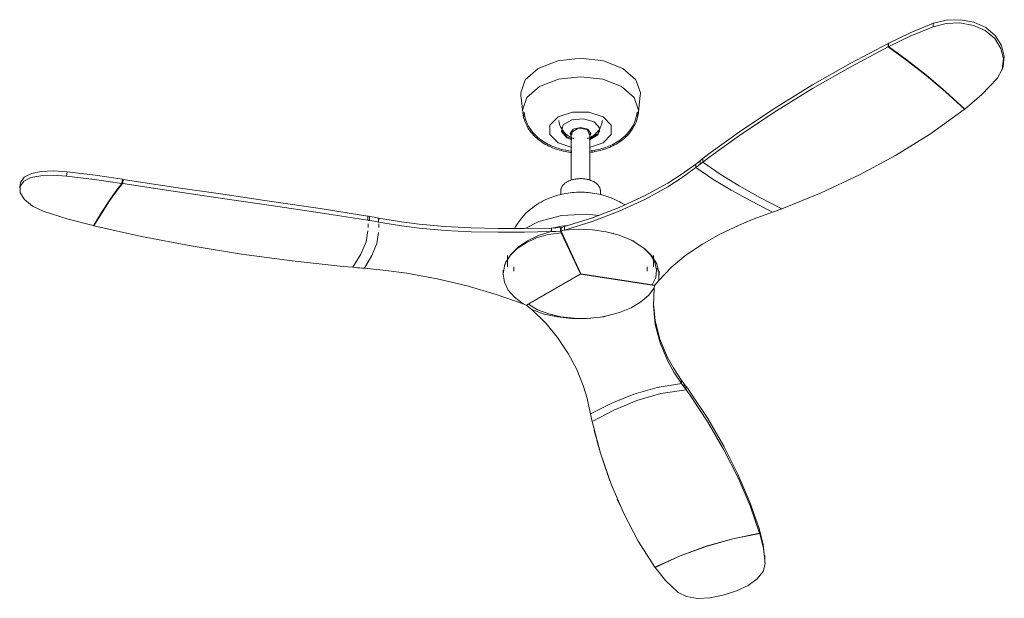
# Model space of a CAD drawing. Header units: millimetres. Extents: x 5694 to 11123, y -2941 to 7544.
# Tile 1 of 3: x 7696 to 8815, y -2941 to -2283. Entities that reach past the tile are written whole.
import ezdxf

# ---------------------------------------------------------------- set-up
doc = ezdxf.new("R2010")
doc.units = ezdxf.units.MM
doc.layers.add('E-LITE-EQPM', color=7, linetype='Continuous', lineweight=20)

# ---------------------------------------------------------------- blocks, each defined once
blk = doc.blocks.new('33446 - 33446 GOTLAND White ceiling fan-525501-00 Isometrico PDF')
at = {"layer": 'E-LITE-EQPM', "color": 251, "lineweight": 9, "true_color": 0x5b5b5b}
for p, q in [((2747.5, -2310.3), (2748.2, -2310.7)), ((2747.5, -2310.3), (2747.5, -2314.2)), ((2748.2, -2310.3), (2747.9, -2310.1)), ((2747.9, -2314), (2747.9, -2310.1)), ((2876.7, -2341), (2877.7, -2338.2)), ((2330.1, -2369), (2332.3, -2388.6)), ((2463.8, -2388.6), (2465.9, -2369)), ((2834.2, -2385.2), (2834.3, -2384.8)), ((2382.5, -2416.4), (2376.3, -2409.4)), ((2379.3, -2411.1), (2376.8, -2410.6)), ((2388.2, -2418.7), (2382.5, -2416.4)), ((2387.5, -2412.7), (2387.5, -2465.7)), ((2405.4, -2408.4), (2408.2, -2414.3)), ((2408.5, -2465.8), (2408.5, -2412.7)), ((2419.2, -2410.6), (2417.1, -2411)), ((2387.9, -2428.6), (2372.6, -2423.3)), ((2387.9, -2419.9), (2382.5, -2417.6)), ((2529, -2447.5), (2528.9, -2451.5)), ((2528.9, -2451.5), (2529, -2447.5)), ((1761.2, -2470.3), (1760.7, -2474.6)), ((1877.6, -2464.8), (1876.9, -2469.6)), ((1877.5, -2465.5), (1878, -2464.9)), ((1878.4, -2465), (1877.8, -2469.7)), ((2375.5, -2477.9), (2375.5, -2482.4)), ((2420.5, -2482.3), (2420.5, -2477.9)), ((1845.1, -2516.7), (1845, -2517.7)), ((2158.1, -2507.1), (2158, -2511.6)), ((2168.5, -2513.4), (2168.6, -2508.9)), ((2168.5, -2508.9), (2168.5, -2513.4)), ((2347.9, -2531.5), (2361.3, -2527.6)), ((2350.3, -2528.8), (2364.7, -2524.2)), ((2361.3, -2527.6), (2376.1, -2525.6)), ((2364.8, -2520.2), (2364.7, -2524.2)), ((2375.3, -2519.8), (2375.7, -2520.7)), ((2375.3, -2523.8), (2375.3, -2519.8)), ((2375.8, -2519.7), (2375.8, -2519.7)), ((2375.8, -2519.7), (2375.8, -2523.8)), ((2375.8, -2523.8), (2398.3, -2572.3)), ((2376.1, -2524.5), (2376.1, -2525.6)), ((2376.1, -2524.5), (2376.1, -2525.6)), ((2397.8, -2572.3), (2376.1, -2525.6)), ((2379.7, -2522.7), (2379.7, -2518.6)), ((2379.7, -2522.7), (2395.6, -2521.6)), ((2395.6, -2521.6), (2411.6, -2522.2)), ((2411.6, -2522.2), (2427.1, -2524.4)), ((2427.1, -2524.4), (2441.7, -2528.3)), ((2435, -2526.3), (2434.6, -2526.1)), ((2441.7, -2528.3), (2454.8, -2533.6)), ((2326.1, -2543.5), (2336.1, -2536.9)), ((2327, -2542), (2337.6, -2534.9)), ((2336.1, -2536.9), (2347.9, -2531.5)), ((2337.6, -2534.8), (2350.3, -2528.8)), ((2460.2, -2536.5), (2470.9, -2543.7)), ((2313, -2559.2), (2318.6, -2550.3)), ((2318.6, -2550.3), (2326.9, -2542.1)), ((2470.9, -2543.7), (2479, -2552)), ((2477.3, -2550.8), (2482.2, -2559.2)), ((2315, -2551.8), (2315, -2551.5)), ((2315, -2552.2), (2315, -2564.4)), ((2479.1, -2552), (2484.5, -2560.9)), ((2481, -2551.8), (2481, -2551.5)), ((2481, -2564.4), (2481, -2552.2)), ((2482.2, -2559.2), (2484.4, -2567.7)), ((2310, -2568.3), (2310, -2572.4)), ((2322.3, -2564.4), (2322.3, -2569.4)), ((2336.2, -2607.8), (2397.8, -2572.3)), ((2398, -2572.6), (2338.8, -2606.7)), ((2397.8, -2571.2), (2397.8, -2572.3)), ((2398, -2571.7), (2398, -2572.6)), ((2482, -2585.6), (2398, -2572.6)), ((2398.3, -2572.3), (2479.2, -2584.8)), ((2473.7, -2569.4), (2473.7, -2564.4)), ((2484.5, -2569.8), (2484.5, -2565.7)), ((2486.8, -2579.7), (2487.1, -2570.3)), ((2487.4, -2573.4), (2487.3, -2569.2)), ((2482, -2585.2), (2482, -2585.6)), ((2338.8, -2606.3), (2338.8, -2606.7)), ((2338.8, -2606.3), (2338.8, -2606.7)), ((2336.6, -2608), (2336.6, -2607.6)), ((2512.4, -2692.8), (2512.5, -2696.9)), ((2512.5, -2696.9), (2512.4, -2692.8)), ((2489.1, -2708.5), (2517.8, -2704)), ((2409.3, -2731.6), (2408.4, -2727.9)), ((2409.9, -2735.1), (2410.8, -2738.8)), ((2415.6, -2758.3), (2413.5, -2750.3)), ((2419.6, -2772.5), (2416.6, -2761.9)), ((2431.4, -2807.7), (2422.5, -2781.9)), ((2443.3, -2836.5), (2439.7, -2828.3)), ((2601.3, -2863), (2601.5, -2867.2)), ((2601.6, -2867.4), (2601.3, -2863.3)), ((2482.5, -2905.8), (2482.6, -2906.1))]:
    blk.add_line(p, q, dxfattribs=at)
for points in [[(2748.2, -2309.9, 0), (2772.6, -2298.2, 0), (2798.9, -2287.5, 0)], [(2798.8, -2291.4, 0), (2772.6, -2302.1, 0), (2748.2, -2313.8, 0)], [(2871.3, -2350.3, 0), (2877.1, -2339.8, 0), (2878.5, -2327.9, 0), (2875.7, -2316, 0), (2868.6, -2304.8, 0), (2857.9, -2295.8, 0), (2844.4, -2289.8, 0), (2829.1, -2287.1, 0), (2813.3, -2287.8, 0), (2798.8, -2291.4, 0)], [(2798.9, -2287.5, 0), (2798.8, -2289.5, 0), (2798.8, -2291.4, 0)], [(2798.9, -2287.5, 0), (2813.5, -2283.9, 0), (2829.4, -2283.4, 0), (2844.8, -2286.2, 0), (2858.4, -2292.4, 0), (2869.2, -2301.4, 0), (2876.4, -2312.6, 0), (2879.5, -2324.7, 0), (2878.3, -2336.6, 0), (2877.6, -2338.5, 0)], [(2747.5, -2314.2, 0), (2704.3, -2337.2, 0), (2661.6, -2361.6, 0), (2620.5, -2387, 0), (2581.2, -2413.1, 0), (2543.8, -2440, 0)], [(2543.9, -2436, 0), (2581.3, -2409.1, 0), (2620.6, -2383, 0), (2661.7, -2357.6, 0), (2704.4, -2333.2, 0), (2747.5, -2310.3, 0)], [(2834.2, -2385.2, 0), (2812.5, -2365.3, 0), (2790.6, -2346.7, 0), (2768.9, -2329.7, 0), (2747.5, -2314.2, 0)], [(2747.9, -2310.1, 0), (2748.1, -2310, 0), (2748.2, -2309.9, 0)], [(2748.2, -2313.8, 0), (2748, -2313.9, 0), (2747.9, -2314, 0)], [(2747.9, -2314, 0), (2769.2, -2329.5, 0), (2790.9, -2346.5, 0), (2812.8, -2365.1, 0), (2834.5, -2385, 0)], [(2330.3, -2370.1, 0), (2330, -2366.6, 0), (2335.2, -2351.6, 0), (2349.9, -2338.8, 0), (2372, -2330.3, 0), (2398, -2327.3, 0), (2424, -2330.3, 0), (2446.1, -2338.8, 0)], [(2444.6, -2359.4, 0), (2423.2, -2351.1, 0), (2398, -2348.2, 0), (2372.8, -2351.1, 0), (2351.4, -2359.4, 0), (2337.1, -2371.7, 0), (2332.1, -2386.3, 0), (2333.4, -2393.7, 0)], [(2446.1, -2338.8, 0), (2460.8, -2351.6, 0), (2466, -2366.6, 0), (2465.7, -2370.1, 0)], [(2462.6, -2393.7, 0), (2463.9, -2386.3, 0), (2458.9, -2371.7, 0), (2444.6, -2359.4, 0)], [(2834.5, -2385, 0), (2853.9, -2368.4, 0), (2871.3, -2350.3, 0)], [(2332.3, -2388.7, 0), (2332.7, -2391.6, 0), (2333.3, -2394.4, 0), (2334.1, -2397.1, 0), (2335, -2399.7, 0), (2336.1, -2402.2, 0), (2337.3, -2404.6, 0), (2338.6, -2406.9, 0), (2340.1, -2409.1, 0), (2341.6, -2411.1, 0), (2343.2, -2413, 0), (2344.8, -2414.9, 0), (2346.5, -2416.6, 0), (2348.3, -2418.2, 0), (2350, -2419.6, 0), (2351.9, -2421.1, 0), (2353.7, -2422.4, 0), (2355.6, -2423.6, 0), (2357.5, -2424.7, 0), (2357.6, -2424.8, 0)], [(2333.8, -2388.5, 0), (2334.2, -2391.3, 0), (2334.7, -2394, 0), (2335.5, -2396.6, 0), (2336.4, -2399.2, 0), (2337.5, -2401.6, 0), (2338.6, -2403.9, 0), (2339.9, -2406.1, 0), (2341.3, -2408.2, 0), (2342.8, -2410.2, 0), (2344.3, -2412.1, 0), (2345.9, -2413.8, 0), (2347.5, -2415.5, 0), (2349.2, -2417, 0), (2351, -2418.5, 0), (2352.8, -2419.8, 0), (2354.6, -2421.1, 0), (2356.4, -2422.3, 0), (2358.3, -2423.4, 0), (2358.3, -2423.5, 0)], [(2372.6, -2423.3, 0), (2363.2, -2414, 0), (2363.2, -2403.2, 0), (2372.6, -2393.9, 0), (2388.7, -2388.6, 0), (2407.3, -2388.6, 0), (2423.5, -2393.9, 0)], [(2462.3, -2388.5, 0), (2461.9, -2391.3, 0), (2461.3, -2394, 0), (2460.5, -2396.6, 0), (2459.6, -2399.2, 0), (2458.6, -2401.6, 0), (2457.4, -2403.9, 0), (2456.1, -2406.1, 0), (2454.7, -2408.2, 0), (2453.3, -2410.2, 0), (2451.7, -2412.1, 0), (2450.1, -2413.8, 0), (2448.5, -2415.5, 0), (2446.8, -2417, 0), (2445, -2418.5, 0), (2443.3, -2419.8, 0), (2441.5, -2421.1, 0), (2439.6, -2422.3, 0), (2437.8, -2423.4, 0), (2435.9, -2424.5, 0), (2434, -2425.5, 0), (2432.1, -2426.4, 0), (2430.1, -2427.2, 0), (2428.1, -2428, 0), (2426.2, -2428.7, 0), (2424.2, -2429.4, 0), (2422.2, -2430, 0), (2420.1, -2430.6, 0), (2418.1, -2431.1, 0), (2416.1, -2431.5, 0), (2414, -2432, 0), (2411.9, -2432.3, 0), (2409.9, -2432.6, 0), (2408.2, -2432.8, 0)], [(2463.8, -2388.7, 0), (2463.3, -2391.6, 0), (2462.7, -2394.4, 0), (2462, -2397.1, 0), (2461, -2399.7, 0), (2459.9, -2402.2, 0), (2458.7, -2404.6, 0), (2457.4, -2406.9, 0), (2456, -2409.1, 0), (2454.5, -2411.1, 0), (2452.9, -2413, 0), (2451.2, -2414.9, 0), (2449.5, -2416.6, 0), (2447.8, -2418.2, 0), (2446, -2419.6, 0), (2444.2, -2421.1, 0), (2442.3, -2422.4, 0), (2440.4, -2423.6, 0), (2438.5, -2424.7, 0), (2436.6, -2425.8, 0), (2434.6, -2426.8, 0), (2432.7, -2427.7, 0), (2430.7, -2428.6, 0), (2428.7, -2429.4, 0), (2426.7, -2430.2, 0), (2424.6, -2430.8, 0), (2422.6, -2431.5, 0), (2420.5, -2432, 0), (2418.5, -2432.6, 0), (2416.4, -2433, 0), (2414.3, -2433.4, 0), (2412.2, -2433.8, 0), (2410.1, -2434.1, 0), (2408.2, -2434.3, 0)], [(2423.5, -2393.9, 0), (2432.8, -2403.2, 0), (2432.8, -2414, 0), (2423.5, -2423.3, 0), (2408.2, -2428.6, 0)], [(2626.7, -2498.3, 0), (2671.4, -2480.1, 0), (2714.9, -2459.8, 0), (2756, -2437.7, 0), (2795.6, -2413.1, 0), (2833.9, -2385.4, 0)], [(2833.9, -2385.4, 0), (2834, -2385.3, 0), (2834.2, -2385.2, 0)], [(2373.2, -2397.8, 0), (2373.3, -2398.8, 0), (2373.6, -2400.4, 0), (2374.1, -2402, 0), (2374.6, -2403.6, 0), (2375.2, -2405, 0), (2375.9, -2406.4, 0), (2376.6, -2407.6, 0), (2377.4, -2408.8, 0), (2378.2, -2409.9, 0), (2379, -2410.9, 0), (2379.8, -2411.8, 0), (2380.6, -2412.6, 0), (2381.4, -2413.4, 0), (2382.3, -2414.1, 0), (2383.1, -2414.7, 0), (2383.8, -2415.3, 0), (2384.6, -2415.8, 0), (2385.4, -2416.2, 0), (2385.5, -2416.3, 0)], [(2382.5, -2417.6, 0), (2376.3, -2410.6, 0), (2378.4, -2402.9, 0), (2388, -2397.3, 0), (2401.5, -2396.1, 0), (2413.6, -2399.6, 0)], [(2422.9, -2397.8, 0), (2422.7, -2398.8, 0), (2422.4, -2400.4, 0), (2421.9, -2402, 0), (2421.4, -2403.6, 0), (2420.8, -2405, 0), (2420.1, -2406.4, 0), (2419.4, -2407.6, 0), (2418.6, -2408.8, 0), (2417.9, -2409.9, 0), (2417.1, -2410.9, 0), (2416.2, -2411.8, 0), (2415.4, -2412.6, 0), (2414.6, -2413.4, 0), (2413.8, -2414.1, 0), (2413, -2414.7, 0), (2412.2, -2415.3, 0), (2411.4, -2415.8, 0), (2410.6, -2416.2, 0), (2409.9, -2416.7, 0), (2409.2, -2417, 0), (2408.4, -2417.4, 0), (2407.7, -2417.7, 0), (2407.1, -2418, 0), (2406.4, -2418.2, 0), (2405.7, -2418.5, 0)], [(2413.6, -2399.6, 0), (2419.7, -2406.6, 0), (2417.6, -2414.4, 0), (2408.2, -2419.9, 0)], [(2390.3, -2418.5, 0), (2390.1, -2418.4, 0), (2389.4, -2418.1, 0), (2388.7, -2417.9, 0), (2388, -2417.6, 0), (2387.3, -2417.3, 0), (2386.6, -2416.9, 0), (2385.9, -2416.5, 0), (2385.5, -2416.3, 0)], [(2387, -2414.9, 0), (2386.3, -2412.7, 0), (2389.7, -2407.9, 0), (2398, -2405.9, 0), (2406.3, -2407.9, 0)], [(2387.9, -2414.3, 0), (2387.9, -2411.1, 0), (2395.3, -2406.8, 0), (2405.4, -2408.4, 0)], [(2406.3, -2407.9, 0), (2409.8, -2412.7, 0), (2408.9, -2415.1, 0)], [(2419.7, -2409.4, 0), (2417.6, -2413.2, 0), (2408.2, -2418.7, 0)], [(2387.9, -2434.3, 0), (2386.7, -2434.2, 0), (2384.6, -2433.9, 0), (2382.5, -2433.6, 0), (2380.4, -2433.2, 0), (2378.3, -2432.7, 0), (2376.2, -2432.2, 0), (2374.1, -2431.7, 0), (2372.1, -2431.1, 0), (2370.1, -2430.4, 0), (2368, -2429.7, 0), (2366, -2428.9, 0), (2364, -2428, 0), (2362.1, -2427.1, 0), (2360.1, -2426.2, 0), (2358.2, -2425.1, 0), (2357.6, -2424.8, 0)], [(2387.9, -2432.8, 0), (2386.9, -2432.7, 0), (2384.8, -2432.4, 0), (2382.7, -2432.1, 0), (2380.7, -2431.7, 0), (2378.6, -2431.3, 0), (2376.6, -2430.8, 0), (2374.6, -2430.2, 0), (2372.5, -2429.6, 0), (2370.5, -2429, 0), (2368.6, -2428.3, 0), (2366.6, -2427.5, 0), (2364.6, -2426.7, 0), (2362.7, -2425.8, 0), (2360.8, -2424.8, 0), (2358.9, -2423.8, 0), (2358.3, -2423.5, 0)], [(2537.1, -2441.2, 0), (2540.4, -2438.6, 0), (2543.9, -2436, 0)], [(2497, -2469.1, 0), (2513.4, -2458.6, 0), (2529, -2447.5, 0)], [(2530.8, -2450.1, 0), (2529.9, -2450.8, 0), (2528.9, -2451.5, 0)], [(2529, -2447.5, 0), (2529.9, -2446.8, 0), (2530.9, -2446, 0)], [(2533.8, -2447.8, 0), (2532.3, -2448.9, 0), (2530.8, -2450.1, 0)], [(2530.9, -2446, 0), (2532.3, -2444.9, 0), (2533.8, -2443.7, 0)], [(2533.8, -2443.7, 0), (2535.4, -2442.4, 0), (2537.1, -2441.2, 0)], [(2533.8, -2443.7, 0), (2533.8, -2445.7, 0), (2533.8, -2447.8, 0)], [(2537, -2445.2, 0), (2535.4, -2446.5, 0), (2533.8, -2447.8, 0)], [(2543.8, -2440, 0), (2540.4, -2442.6, 0), (2537, -2445.2, 0)], [(2537.1, -2441.2, 0), (2537, -2443.2, 0), (2537, -2445.2, 0)], [(2537.1, -2441.2, 0), (2537, -2443.2, 0), (2537, -2445.2, 0)], [(2537, -2445.2, 0), (2556.6, -2458.9, 0), (2578.1, -2472.4, 0), (2601.8, -2485.5, 0), (2626.7, -2498.3, 0)], [(2626.7, -2498.3, 0), (2601.8, -2485.5, 0), (2578.1, -2472.4, 0), (2556.6, -2458.9, 0), (2537, -2445.2, 0)], [(1814, -2461.1, 0), (1798.6, -2460.1, 0), (1784.8, -2460.7, 0), (1773.4, -2462.9, 0), (1765.2, -2467, 0), (1761.1, -2472.9, 0), (1761.3, -2480.1, 0), (1766.1, -2487.9, 0), (1775.2, -2495.3, 0), (1787.5, -2501.1, 0)], [(1761.2, -2470.9, 0), (1761.6, -2468.4, 0), (1765.8, -2462.5, 0), (1773.9, -2458.3, 0), (1785.2, -2455.9, 0), (1799.1, -2455.3, 0), (1814.6, -2456.3, 0)], [(1814.6, -2456.3, 0), (1814.3, -2458.7, 0), (1814, -2461.1, 0)], [(1876.9, -2469.6, 0), (1845.6, -2465, 0), (1814, -2461.1, 0)], [(1814.6, -2456.3, 0), (1846.3, -2460.2, 0), (1877.6, -2464.8, 0)], [(2528.9, -2451.5, 0), (2513.4, -2462.7, 0), (2497, -2473.2, 0)], [(2616.2, -2502.2, 0), (2592.2, -2489.8, 0), (2569.3, -2477.3, 0), (2548.2, -2464.5, 0), (2528.9, -2451.5, 0)], [(2528.9, -2451.5, 0), (2548.2, -2464.5, 0), (2569.3, -2477.3, 0), (2592.2, -2489.8, 0), (2616.2, -2502.2, 0)], [(1844.6, -2517.6, 0), (1853.8, -2502.5, 0), (1862.2, -2489.3, 0), (1870.1, -2478.2, 0), (1876.9, -2469.6, 0)], [(1877.4, -2469.7, 0), (1870.6, -2478.2, 0), (1862.7, -2489.4, 0), (1854.3, -2502.6, 0), (1845, -2517.7, 0)], [(1877.4, -2469.7, 0), (1877.7, -2467.3, 0), (1878, -2464.9, 0)], [(1877.8, -2469.7, 0), (1877.6, -2469.7, 0), (1877.4, -2469.7, 0)], [(2156.3, -2511.4, 0), (2102, -2502.8, 0), (2046.4, -2494.6, 0), (1991.1, -2486.7, 0), (1935, -2478.5, 0), (1877.8, -2469.7, 0)], [(1878, -2464.9, 0), (1878.2, -2464.9, 0), (1878.4, -2465, 0)], [(1878.4, -2465, 0), (1935.4, -2473.7, 0), (1991.5, -2481.9, 0), (2046.9, -2489.9, 0), (2102.1, -2498.1, 0), (2156.3, -2506.8, 0)], [(2375.5, -2477.9, 0), (2375.5, -2477.3, 0), (2375.6, -2476.7, 0), (2375.7, -2476.1, 0), (2375.9, -2475.5, 0), (2376, -2474.9, 0), (2376.3, -2474.3, 0), (2376.5, -2473.8, 0), (2376.8, -2473.2, 0), (2377.2, -2472.7, 0), (2377.5, -2472.1, 0), (2377.9, -2471.6, 0), (2378.3, -2471.1, 0), (2378.8, -2470.6, 0), (2379.3, -2470.2, 0), (2379.8, -2469.7, 0), (2380.3, -2469.3, 0), (2380.9, -2468.9, 0), (2381.5, -2468.5, 0), (2382.1, -2468.1, 0), (2382.7, -2467.7, 0), (2383.4, -2467.3, 0), (2384.1, -2467, 0), (2384.8, -2466.7, 0), (2385.5, -2466.4, 0), (2386.2, -2466.1, 0), (2387, -2465.8, 0), (2387.8, -2465.6, 0), (2388.5, -2465.4, 0), (2389.3, -2465.1, 0), (2390.1, -2465, 0), (2391, -2464.8, 0), (2391.8, -2464.6, 0), (2392.6, -2464.5, 0), (2393.5, -2464.4, 0), (2394.3, -2464.3, 0), (2395.2, -2464.2, 0), (2396.1, -2464.2, 0), (2396.9, -2464.1, 0), (2397.8, -2464.1, 0), (2398.6, -2464.1, 0), (2399.5, -2464.1, 0), (2400.4, -2464.2, 0), (2401.2, -2464.2, 0), (2402.1, -2464.3, 0), (2402.9, -2464.4, 0), (2403.8, -2464.6, 0), (2404.6, -2464.7, 0), (2405.4, -2464.9, 0), (2406.3, -2465, 0), (2407.1, -2465.2, 0), (2407.9, -2465.5, 0), (2408.6, -2465.7, 0), (2409.4, -2466, 0), (2410.1, -2466.2, 0), (2410.9, -2466.5, 0), (2411.6, -2466.8, 0), (2412.3, -2467.2, 0), (2412.9, -2467.5, 0), (2413.5, -2467.8, 0)], [(2379.7, -2518.6, 0), (2411.7, -2508.6, 0), (2441.9, -2497, 0), (2470.6, -2483.7, 0), (2497, -2469.1, 0)], [(2420.5, -2477.9, 0), (2420.5, -2477.3, 0), (2420.4, -2476.7, 0), (2420.3, -2476.1, 0), (2420.2, -2475.5, 0), (2420, -2474.9, 0), (2419.8, -2474.3, 0), (2419.5, -2473.8, 0), (2419.2, -2473.2, 0), (2418.9, -2472.7, 0), (2418.5, -2472.1, 0), (2418.1, -2471.6, 0), (2417.7, -2471.1, 0), (2417.2, -2470.6, 0), (2416.7, -2470.2, 0), (2416.2, -2469.7, 0), (2415.7, -2469.3, 0), (2415.1, -2468.9, 0), (2414.5, -2468.5, 0), (2413.9, -2468.1, 0), (2413.5, -2467.8, 0)], [(2323.1, -2520.6, 0), (2324.5, -2518.1, 0), (2326.6, -2514.7, 0), (2328.8, -2511.6, 0), (2331.1, -2508.7, 0), (2333.5, -2506, 0), (2335.9, -2503.5, 0), (2338.3, -2501.2, 0), (2340.8, -2499.1, 0), (2343.2, -2497.1, 0), (2345.7, -2495.3, 0), (2348.2, -2493.6, 0), (2350.6, -2492.1, 0), (2353.1, -2490.7, 0), (2355.5, -2489.4, 0), (2357.9, -2488.2, 0), (2360.4, -2487.1, 0), (2362.8, -2486.1, 0), (2365.2, -2485.2, 0), (2367.5, -2484.4, 0), (2369.9, -2483.6, 0), (2372.3, -2482.9, 0), (2374.6, -2482.3, 0), (2377, -2481.8, 0), (2379.3, -2481.3, 0), (2381.6, -2480.9, 0), (2384, -2480.5, 0), (2386.3, -2480.2, 0), (2388.6, -2480, 0), (2390.9, -2479.8, 0), (2393.2, -2479.6, 0), (2395.5, -2479.5, 0), (2397.8, -2479.5, 0), (2400.1, -2479.5, 0), (2402.5, -2479.6, 0), (2404.8, -2479.7, 0), (2407.1, -2479.9, 0), (2409.4, -2480.2, 0), (2411.7, -2480.5, 0), (2414, -2480.8, 0), (2416.4, -2481.2, 0), (2418.7, -2481.7, 0), (2421, -2482.2, 0), (2423.4, -2482.8, 0), (2425.8, -2483.5, 0), (2428.1, -2484.2, 0), (2430.5, -2485.1, 0), (2432.9, -2486, 0), (2435.3, -2486.9, 0), (2437.7, -2488, 0), (2440.1, -2489.2, 0), (2442.6, -2490.5, 0), (2444.3, -2491.5, 0)], [(2497, -2473.2, 0), (2470.9, -2487.6, 0), (2441.9, -2501, 0), (2411.1, -2512.8, 0), (2379.7, -2522.7, 0)], [(2448.4, -2494, 0), (2447.9, -2493.6, 0), (2445.4, -2492.1, 0), (2444.3, -2491.5, 0)], [(1787.5, -2501.1, 0), (1815.6, -2510, 0), (1844.2, -2517.5, 0)], [(2335.8, -2520.5, 0), (2350.4, -2512.9, 0), (2376.5, -2505.9, 0), (2405.2, -2504.5, 0), (2418.9, -2505.8, 0)], [(2578.1, -2517, 0), (2594.1, -2510.3, 0), (2612, -2503.7, 0)], [(2612, -2503.7, 0), (2614.1, -2502.9, 0), (2616.2, -2502.2, 0)], [(2616.2, -2502.2, 0), (2620.7, -2500.5, 0), (2625.2, -2498.9, 0)], [(2625.2, -2498.9, 0), (2626, -2498.6, 0), (2626.7, -2498.3, 0)], [(2156.3, -2506.8, 0), (2156.3, -2509.1, 0), (2156.3, -2511.4, 0)], [(2156.3, -2506.8, 0), (2157.2, -2506.9, 0), (2158.1, -2507.1, 0)], [(2156.3, -2506.8, 0), (2156.3, -2509.1, 0), (2156.3, -2511.4, 0)], [(2158, -2511.6, 0), (2157.2, -2511.5, 0), (2156.3, -2511.4, 0)], [(2156.6, -2515.5, 0), (2156.6, -2516, 0), (2156.6, -2516.4, 0), (2156.6, -2516.8, 0), (2156.6, -2517.2, 0), (2156.6, -2517.7, 0), (2156.6, -2518.1, 0), (2156.6, -2518.5, 0), (2156.6, -2518.9, 0), (2156.6, -2519.4, 0), (2156.6, -2519.8, 0)], [(2168.5, -2513.4, 0), (2163.3, -2512.5, 0), (2158, -2511.6, 0)], [(2158.1, -2507.1, 0), (2163.3, -2507.9, 0), (2168.5, -2508.9, 0)], [(2173.4, -2514.3, 0), (2171, -2513.9, 0), (2168.5, -2513.4, 0)], [(2168.6, -2508.9, 0), (2171, -2509.3, 0), (2173.4, -2509.7, 0)], [(2168.7, -2515.4, 0), (2168.7, -2515.8, 0), (2168.7, -2516.3, 0), (2168.7, -2516.7, 0), (2168.7, -2517.1, 0), (2168.7, -2517.5, 0), (2168.7, -2517.9, 0), (2168.7, -2518.3, 0), (2168.7, -2518.8, 0), (2168.7, -2519.2, 0), (2168.7, -2519.6, 0)], [(2173.4, -2509.7, 0), (2194.4, -2513.2, 0), (2214.5, -2515.8, 0)], [(2214.6, -2520.3, 0), (2194.5, -2517.7, 0), (2173.4, -2514.3, 0)], [(2214.5, -2515.8, 0), (2243.9, -2518.4, 0), (2273.6, -2519.9, 0), (2304.4, -2520.6, 0), (2334, -2520.6, 0), (2364.8, -2520.2, 0)], [(2367.1, -2520, 0), (2376.5, -2518.1, 0), (2383.3, -2517.3, 0)], [(2486.8, -2579.7, 0), (2501.6, -2564.5, 0), (2517.7, -2551.1, 0), (2536.4, -2538.4, 0), (2556.3, -2527.3, 0), (2578.1, -2517, 0)], [(1844.2, -2517.5, 0), (1844.4, -2517.5, 0), (1844.6, -2517.6, 0)], [(1845, -2517.7, 0), (1899.2, -2529.7, 0), (1955.5, -2540.5, 0), (2012.6, -2549.9, 0), (2070.2, -2557.7, 0), (2128.2, -2564, 0)], [(2139.2, -2564.9, 0), (2148.4, -2550, 0), (2154.2, -2536.1, 0), (2156.4, -2523.3, 0)], [(2156.4, -2523.3, 0), (2154.2, -2536.1, 0), (2148.4, -2550, 0), (2139.2, -2564.9, 0)], [(2168.5, -2525.2, 0), (2166.3, -2537.8, 0), (2160.9, -2551.4, 0), (2152.6, -2566, 0)], [(2152.6, -2566, 0), (2160.9, -2551.4, 0), (2166.3, -2537.8, 0), (2168.5, -2525.2, 0)], [(2364.7, -2524.2, 0), (2334.1, -2524.9, 0), (2304.4, -2525, 0), (2273.7, -2524.4, 0), (2244.1, -2522.9, 0), (2214.6, -2520.3, 0)], [(2364.7, -2524.2, 0), (2350.3, -2528.8, 0), (2337.6, -2534.8, 0), (2326.9, -2542.1, 0), (2318.6, -2550.3, 0), (2313, -2559.2, 0)], [(2376.1, -2525.6, 0), (2361.3, -2527.6, 0), (2347.9, -2531.5, 0), (2336.1, -2536.9, 0), (2326.1, -2543.5, 0), (2318.4, -2551.1, 0), (2313, -2559.2, 0)], [(2364.8, -2520.2, 0), (2364.8, -2522.2, 0), (2364.7, -2524.2, 0)], [(2375.3, -2523.8, 0), (2370, -2524, 0), (2364.7, -2524.2, 0)], [(2364.8, -2520.2, 0), (2370, -2520, 0), (2375.3, -2519.8, 0)], [(2376.1, -2525.6, 0), (2375.7, -2524.7, 0), (2375.3, -2523.8, 0)], [(2375.8, -2519.7, 0), (2377.7, -2519.2, 0), (2379.7, -2518.6, 0)], [(2379.7, -2522.7, 0), (2377.7, -2523.2, 0), (2375.8, -2523.8, 0)], [(2379.7, -2518.6, 0), (2379.7, -2520.6, 0), (2379.7, -2522.7, 0)], [(2454.8, -2533.6, 0), (2441.7, -2528.3, 0), (2427.1, -2524.4, 0), (2411.6, -2522.2, 0), (2395.6, -2521.6, 0), (2379.7, -2522.7, 0)], [(2454.8, -2533.6, 0), (2457.7, -2534.9, 0), (2460.2, -2536.5, 0)], [(2460.2, -2536.5, 0), (2457.6, -2535, 0), (2454.8, -2533.6, 0)], [(2487.1, -2570.3, 0), (2484.5, -2560.9, 0), (2479, -2552, 0), (2470.9, -2543.7, 0), (2460.2, -2536.5, 0)], [(2460.2, -2536.5, 0), (2469.8, -2543.2, 0), (2477.3, -2550.8, 0)], [(2484.4, -2567.7, 0), (2482.2, -2559.2, 0), (2477.3, -2550.8, 0), (2469.8, -2543.2, 0), (2460.2, -2536.5, 0)], [(2313, -2559.2, 0), (2318.4, -2551.1, 0), (2326.1, -2543.5, 0)], [(2311.4, -2563.4, 0), (2311.9, -2561.3, 0), (2313, -2559.2, 0)], [(2313, -2559.2, 0), (2312.2, -2561.3, 0), (2311.4, -2563.4, 0)], [(2484.5, -2560.9, 0), (2487.1, -2570.3, 0), (2486.8, -2579.7, 0)], [(2128.2, -2564, 0), (2133.7, -2564.5, 0), (2139.2, -2564.9, 0)], [(2139.2, -2564.9, 0), (2142, -2565.2, 0), (2144.7, -2565.4, 0)], [(2144.7, -2565.4, 0), (2147.1, -2565.6, 0), (2149.5, -2565.7, 0)], [(2149.5, -2565.7, 0), (2151.1, -2565.9, 0), (2152.6, -2566, 0)], [(2152.6, -2566, 0), (2176.8, -2568.5, 0), (2200.5, -2571.7, 0)], [(2200.5, -2571.7, 0), (2234.9, -2577.9, 0), (2269.2, -2585.9, 0), (2302.2, -2595.6, 0), (2332.6, -2606.4, 0)], [(2332.6, -2606.4, 0), (2323.1, -2599, 0), (2315.9, -2590.7, 0), (2311.5, -2581.8, 0), (2310, -2572.6, 0), (2311.4, -2563.4, 0)], [(2311.4, -2563.4, 0), (2310, -2572.6, 0), (2311.5, -2581.8, 0), (2315.9, -2590.7, 0), (2323.1, -2599, 0), (2332.6, -2606.4, 0)], [(2484.4, -2567.8, 0), (2483.5, -2576.4, 0), (2479.2, -2584.8, 0)], [(2479.2, -2584.8, 0), (2483.5, -2576.4, 0), (2484.4, -2567.8, 0)], [(2482.2, -2585.3, 0), (2484.5, -2582.5, 0), (2486.8, -2579.7, 0)], [(2481.7, -2588.1, 0), (2475.4, -2596.6, 0), (2466.5, -2604.3, 0), (2455.4, -2610.9, 0), (2442.3, -2616.3, 0), (2427.8, -2620.2, 0)], [(2427.8, -2620.2, 0), (2442.3, -2616.3, 0), (2455.4, -2610.9, 0), (2466.5, -2604.3, 0), (2475.4, -2596.6, 0), (2481.7, -2588.1, 0)], [(2479.2, -2584.8, 0), (2480.7, -2585, 0), (2482.2, -2585.3, 0)], [(2496.6, -2670.7, 0), (2488.3, -2650.8, 0), (2482.9, -2629.8, 0), (2480.7, -2608.6, 0), (2481.7, -2588.1, 0)], [(2481.7, -2588.1, 0), (2481.9, -2586.8, 0), (2482, -2585.6, 0)], [(2332.6, -2606.4, 0), (2334.4, -2607.1, 0), (2336.2, -2607.8, 0)], [(2338.8, -2606.7, 0), (2337.7, -2607.4, 0), (2336.6, -2608, 0)], [(2420.8, -2621.4, 0), (2405.9, -2622.9, 0), (2390.7, -2622.8, 0), (2375.7, -2621.1, 0), (2361.8, -2617.9, 0), (2349.2, -2613.1, 0), (2338.8, -2606.7, 0)], [(2338.8, -2606.7, 0), (2349.2, -2613.1, 0), (2361.8, -2617.9, 0), (2375.7, -2621.1, 0), (2390.7, -2622.8, 0), (2405.9, -2622.9, 0), (2420.8, -2621.4, 0)], [(2480.7, -2606.4, 0), (2482.8, -2625.7, 0), (2488.2, -2646.4, 0), (2496.5, -2666.6, 0)], [(2336.6, -2608, 0), (2339.6, -2610.5, 0), (2342.5, -2613, 0)], [(2420.8, -2621.4, 0), (2404.6, -2623.1, 0), (2388, -2623.1, 0), (2372, -2621.3, 0), (2356.6, -2618, 0), (2342.5, -2613, 0)], [(2342.5, -2613, 0), (2358.4, -2628.4, 0), (2371.9, -2644.7, 0), (2383.9, -2662.8, 0), (2393.6, -2681.2, 0), (2401.3, -2700.4, 0)], [(2342.5, -2613, 0), (2356.6, -2618, 0), (2371.9, -2621.3, 0), (2388.1, -2623.1, 0), (2404.6, -2623.1, 0), (2420.8, -2621.4, 0)], [(2427.8, -2620.2, 0), (2424.4, -2621, 0), (2420.8, -2621.4, 0)], [(2420.8, -2621.4, 0), (2424.3, -2620.8, 0), (2427.8, -2620.2, 0)], [(2496.5, -2666.6, 0), (2503.8, -2679.8, 0), (2512.4, -2692.8, 0)], [(2512.5, -2696.9, 0), (2503.8, -2683.9, 0), (2496.6, -2670.7, 0)], [(2512.4, -2692.8, 0), (2513, -2693.7, 0), (2513.6, -2694.5, 0)], [(2513.6, -2694.5, 0), (2514.6, -2695.7, 0), (2515.5, -2697, 0)], [(2401.3, -2700.4, 0), (2405.4, -2713.8, 0), (2408.6, -2728.3, 0)], [(2409.3, -2731.6, 0), (2433.4, -2719.4, 0), (2458.5, -2709, 0), (2484.9, -2701.5, 0), (2512.5, -2696.9, 0)], [(2512.5, -2696.9, 0), (2484.9, -2701.5, 0), (2458.5, -2709, 0), (2433.4, -2719.4, 0), (2409.3, -2731.6, 0)], [(2517.8, -2704, 0), (2489.1, -2708.5, 0), (2461.8, -2716.2, 0), (2435.8, -2727.1, 0), (2411.1, -2740, 0)], [(2513.7, -2698.6, 0), (2513.1, -2697.8, 0), (2512.5, -2696.9, 0)], [(2515.6, -2701.1, 0), (2514.7, -2699.8, 0), (2513.7, -2698.6, 0)], [(2515.5, -2697, 0), (2516.6, -2698.4, 0), (2517.7, -2699.9, 0)], [(2515.5, -2697, 0), (2515.6, -2699.1, 0), (2515.6, -2701.1, 0)], [(2517.8, -2704, 0), (2516.7, -2702.5, 0), (2515.6, -2701.1, 0)], [(2517.7, -2699.9, 0), (2519.8, -2702.8, 0), (2521.9, -2705.7, 0)], [(2517.7, -2699.9, 0), (2517.7, -2701.9, 0), (2517.8, -2704, 0)], [(2517.7, -2699.9, 0), (2517.7, -2701.9, 0), (2517.8, -2704, 0)], [(2522, -2709.8, 0), (2519.9, -2706.9, 0), (2517.8, -2704, 0)], [(2521.9, -2705.7, 0), (2542.5, -2736.9, 0), (2560.8, -2768.3, 0), (2576.8, -2800.1, 0), (2590.3, -2831.9, 0), (2601.3, -2863, 0)], [(2411.1, -2740, 0), (2435.8, -2727.1, 0), (2461.8, -2716.2, 0), (2489.1, -2708.5, 0)], [(2601.5, -2867.2, 0), (2590.6, -2836, 0), (2577, -2804.1, 0), (2560.9, -2772.4, 0), (2542.6, -2740.9, 0), (2522, -2709.8, 0)], [(2408.4, -2727.9, 0), (2408.1, -2726.2, 0), (2407.8, -2724.5, 0)], [(2409.9, -2735.1, 0), (2409.1, -2731.5, 0), (2408.4, -2727.9, 0)], [(2408.6, -2728.3, 0), (2409, -2730, 0), (2409.3, -2731.6, 0)], [(2409.3, -2731.6, 0), (2410, -2735.2, 0), (2410.8, -2738.8, 0)], [(2410.2, -2736.3, 0), (2410, -2735.7, 0), (2409.9, -2735.1, 0)], [(2410.8, -2738.8, 0), (2410.9, -2739.4, 0), (2411.1, -2740, 0)], [(2411.1, -2740, 0), (2420.7, -2776.2, 0), (2432.8, -2811.4, 0), (2447, -2844.6, 0), (2463.4, -2876.1, 0), (2482.3, -2905.6, 0)], [(2601.3, -2863.3, 0), (2601.4, -2863.4, 0), (2601.4, -2863.5, 0)], [(2601.4, -2863.5, 0), (2605.6, -2880.4, 0), (2607.4, -2897.7, 0)], [(2482.5, -2905.8, 0), (2511, -2892.7, 0), (2540.8, -2882, 0), (2570.9, -2873.5, 0), (2601.5, -2867.2, 0)], [(2601.6, -2867.4, 0), (2571, -2873.7, 0), (2540.9, -2882.3, 0), (2511.1, -2892.9, 0), (2482.6, -2906.1, 0)], [(2601.7, -2867.7, 0), (2601.7, -2867.5, 0), (2601.6, -2867.4, 0)], [(2607.7, -2901.9, 0), (2605.9, -2884.6, 0), (2601.7, -2867.7, 0)], [(2607.1, -2892, 0), (2607.1, -2892.5, 0), (2607.1, -2892.9, 0), (2607.2, -2893.4, 0), (2607.2, -2893.8, 0), (2607.2, -2894.3, 0), (2607.3, -2894.7, 0), (2607.3, -2895.2, 0), (2607.3, -2895.6, 0), (2607.4, -2896.1, 0), (2607.4, -2896.5, 0)], [(2607.4, -2897.7, 0), (2607.5, -2899.8, 0), (2607.7, -2901.9, 0)], [(2482.3, -2905.6, 0), (2482.4, -2905.7, 0), (2482.5, -2905.8, 0)], [(2482.6, -2906.1, 0), (2494.5, -2920.8, 0), (2508.8, -2934.4, 0)], [(2508.8, -2934.4, 0), (2518.3, -2939.2, 0), (2530.7, -2941.2, 0), (2545, -2940.6, 0), (2560.2, -2937.6, 0), (2575.1, -2932.8, 0), (2588.3, -2926.5, 0), (2598.8, -2919, 0), (2605.5, -2910.6, 0), (2607.7, -2901.9, 0)]]:
    blk.add_polyline3d(points, dxfattribs=at)

msp = doc.modelspace()

# ---------------------------------------------------------------- block references
at = {"layer": 'E-LITE-EQPM', "color": 251, "lineweight": 9, "true_color": 0x5b5b5b}
msp.add_blockref('33446 - 33446 GOTLAND White ceiling fan-525501-00 Isometrico PDF', (5935.3, 0), dxfattribs=at)

doc.saveas('drawing.dxf')
